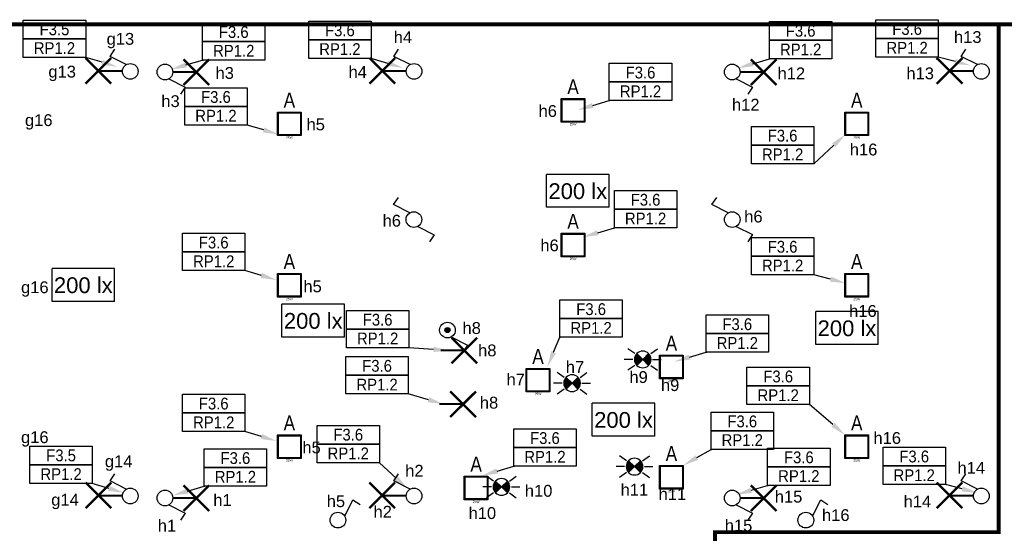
# Model space of a CAD drawing. Header units: millimetres. Extents: x 38270 to 48687, y 14738 to 20042.
# Tile 13 of 19: x 40669 to 41919, y 15617 to 16270. Entities that reach past the tile are written whole.
import ezdxf
from ezdxf import colors
from ezdxf.entities.mleader import LeaderData, LeaderLine
from ezdxf.enums import TextEntityAlignment as Align
from ezdxf.math import Vec2, Vec3

# ---------------------------------------------------------------- set-up
doc = ezdxf.new("R2010")
doc.units = ezdxf.units.MM
doc.linetypes.add('DASHED', pattern=[0.75, 0.5, -0.25])
for name, color, linetype in [('_IE_Adresy_Obwodów', 246, 'Continuous'), ('_IE_Czujki ruchu ośw', 170, 'Continuous'), ('_IE_Nateżenie oświetlenia AW', 94, 'Continuous'), ('_IE_Natężenia oświetlenia', 240, 'Continuous'), ('_IE_Oświetlenie podstawowe oprawy', 5, 'Continuous'), ('_IE_Strefy oddziaływania rozdzielnic elektrycznych', 240, 'Continuous'), ('_IE_Strefy sterowania ośw', 242, 'Continuous'), ('_IE_Strefy sterowania oświetleniem', 242, 'Continuous'), ('_IE_Łączniki_ośw_IP20', 5, 'Continuous'), ('_IE_Łączniki_ośw_IP44', 5, 'Continuous')]:
    doc.layers.add(name, color=color, linetype=linetype)
doc.layers.add('_IE_punkty oświetleniowe', color=170, linetype='Continuous', lineweight=40)
doc.styles.add('ARIAL', font='arial.ttf')
doc.styles.add('ML-LENA', font='ARIALN.TTF')
doc.styles.get("Standard").update_dxf_attribs({"font": 'ARIAL.TTF'})

# ---------------------------------------------------------------- blocks, each defined once
blk = doc.blocks.new('Natężenie oświetlenia')
at = {"layer": '_IE_Natężenia oświetlenia', "color": 7, "linetype": 'Continuous'}
for p in [(-39.7, -20.9), (39.7, 20.9)]:
    blk.add_line(p, (-39.7, 20.9), dxfattribs=at)
at = {"layer": '_IE_Natężenia oświetlenia', "color": 7}
for q in [(39.7, 20.9), (-39.7, -20.9)]:
    blk.add_line((39.7, -20.9), q, dxfattribs=at)
at = {"layer": '_IE_Nateżenie oświetlenia AW', "style": 'ARIAL', "flags": 12}
blk.add_attdef('LUX', text='', height=20, dxfattribs=at).set_placement((0, 0), align=Align.MIDDLE)
blk = doc.blocks.new('*U5022')
at = {"layer": '_IE_Łączniki_ośw_IP20', "color": 170, "ltscale": 3}
for p, q in [((1418, 1520.8), (1438.7, 1510.4)), ((1438.7, 1510.4), (1432.7, 1501.4))]:
    blk.add_line(p, q, dxfattribs=at)
blk.add_circle((1413.1, 1529.5), 9.98, dxfattribs=at)
at = {"layer": '_IE_Strefy sterowania ośw', "style": 'ARIAL', "flags": 12}
blk.add_attdef('STREFAOŚW', text='', height=17, dxfattribs=at).set_placement((1503.3, 1537.3), align=Align.MIDDLE)
blk = doc.blocks.new('*U5024')
at = {"layer": '_IE_Łączniki_ośw_IP20', "color": 170, "ltscale": 3}
for p, q in [((1387.4, 1548.6), (1393.4, 1557.6)), ((1408.1, 1538.2), (1387.4, 1548.6))]:
    blk.add_line(p, q, dxfattribs=at)
blk.add_circle((1413.1, 1529.5), 9.98, dxfattribs=at)
at = {"layer": '_IE_Strefy sterowania ośw', "style": 'ARIAL', "flags": 12}
blk.add_attdef('STREFAOŚW', text='', height=17, dxfattribs=at).set_placement((1503.3, 1537.3), align=Align.MIDDLE)
blk = doc.blocks.new('*U5026')
at = {"layer": '_IE_Łączniki_ośw_IP20', "color": 170, "ltscale": 3}
for p, q in [((1421.7, 1534.5), (1432.2, 1555.2)), ((1432.2, 1555.2), (1441.2, 1549.2))]:
    blk.add_line(p, q, dxfattribs=at)
blk.add_circle((1413.1, 1529.5), 9.98, dxfattribs=at)
at = {"layer": '_IE_Strefy sterowania ośw', "style": 'ARIAL', "flags": 12}
blk.add_attdef('STREFAOŚW', text='', height=17, dxfattribs=at).set_placement((1503.3, 1537.3), align=Align.MIDDLE)
blk = doc.blocks.new('*U5029')
at = {"layer": '_IE_Łączniki_ośw_IP20', "color": 170, "ltscale": 3}
for p, q in [((1387.4, 1548.7), (1393.4, 1557.7)), ((1408.1, 1538.3), (1387.4, 1548.7)), ((1418, 1520.8), (1438.7, 1510.4)), ((1438.7, 1510.4), (1432.7, 1501.4))]:
    blk.add_line(p, q, dxfattribs=at)
blk.add_circle((1413.1, 1529.5), 9.98, dxfattribs=at)
at = {"layer": '_IE_Strefy sterowania ośw', "style": 'ARIAL', "flags": 12}
blk.add_attdef('STREFAOŚW', text='', height=17, dxfattribs=at).set_placement((1503.3, 1537.3), align=Align.MIDDLE)
blk = doc.blocks.new('*U5031')
at = {"layer": '_IE_Łączniki_ośw_IP20', "color": 170, "ltscale": 3}
for p, q in [((1387.4, 1548.6), (1393.4, 1557.6)), ((1408.1, 1538.2), (1387.4, 1548.6)), ((1418.1, 1520.7), (1438.8, 1510.3)), ((1438.8, 1510.3), (1432.8, 1501.3))]:
    blk.add_line(p, q, dxfattribs=at)
blk.add_circle((1413.1, 1529.5), 9.98, dxfattribs=at)
at = {"layer": '_IE_Strefy sterowania ośw', "style": 'ARIAL', "flags": 12}
blk.add_attdef('STREFAOŚW', text='', height=17, dxfattribs=at).set_placement((1503.3, 1537.3), align=Align.MIDDLE)
blk = doc.blocks.new('*U5042')
at = {"layer": '_IE_punkty oświetleniowe', "ltscale": 2}
blk.add_line((0, 0), (29.9, 0), dxfattribs=at)
at = {"layer": '_IE_punkty oświetleniowe', "ltscale": 2, "const_width": 3}
for points in [[(16.3, -16.3), (-16.3, 16.3)], [(16.3, 16.3), (-16.3, -16.3)]]:
    blk.add_lwpolyline(points, dxfattribs=at)
blk = doc.blocks.new('*U5046')
at = {"layer": '_IE_Łączniki_ośw_IP44'}
h = blk.add_hatch(color=170, dxfattribs=at)
edge = h.paths.add_edge_path()
edge.add_arc((1413.1, 1529.5), 3.27, 270, 630)
at = {"layer": '_IE_Łączniki_ośw_IP20', "color": 170, "ltscale": 3}
for p, q in [((1418, 1520.8), (1438.7, 1510.4)), ((1438.7, 1510.4), (1432.7, 1501.4))]:
    blk.add_line(p, q, dxfattribs=at)
blk.add_circle((1413.1, 1529.5), 9.98, dxfattribs=at)
at = {"layer": '_IE_Łączniki_ośw_IP44', "color": 170}
blk.add_circle((1413.1, 1529.5), 3.27, dxfattribs=at)
at = {"layer": '_IE_Strefy sterowania ośw', "style": 'ARIAL', "flags": 12}
blk.add_attdef('STREFAOŚW', text='', height=17, dxfattribs=at).set_placement((1503.3, 1537.3), align=Align.MIDDLE)
blk = doc.blocks.new('Czujka ruchu sufitowa')
at = {"layer": '_IE_Czujki ruchu ośw'}
for points in [[(3278, 380.4), (3285.5, 373), (3278, 365.5, -0.414214)], [(3293, 380.4), (3285.5, 373), (3293, 365.5, 0.414214)]]:
    blk.add_hatch(color=170, dxfattribs=at).paths.add_polyline_path(points)
at = {"layer": '_IE_Czujki ruchu ośw', "color": 170}
for p, q in [((3275.3, 380.4), (3266.6, 386.7)), ((3285.5, 373), (3278, 380.4)), ((3285.5, 373), (3293, 380.4)), ((3295.7, 380.4), (3304.4, 386.7)), ((3272.9, 373), (3262.1, 373)), ((3275.3, 365.5), (3266.6, 359.2)), ((3278, 365.5), (3285.5, 373)), ((3293, 365.5), (3285.5, 373)), ((3295.7, 365.5), (3304.4, 359.2)), ((3298.1, 373), (3308.9, 373))]:
    blk.add_line(p, q, dxfattribs=at)
for start, end in [(90, 270), (270, 90)]:
    blk.add_arc((3285.5, 373), 10.6, start, end, dxfattribs=at)
blk = doc.blocks.new('F8R3B6Q8J0')
h = blk.add_hatch(color=0)
h.dxf.hatch_style = 1
h.paths.add_polyline_path([(-0.15, -0.15), (-0.15, 0.15), (0.15, 0.15), (0.15, -0.15)])
h.paths.add_polyline_path([(-0.14, -0.14), (-0.14, 0.14), (0.14, 0.14), (0.14, -0.14)], flags=16)
at = {"color": 0}
for p, q in [((-0.15, -0.15, 0.055), (-0.15, 0.15)), ((-0.15, 0.15), (0.15, 0.15, 0.055)), ((-0.14, -0.14), (-0.14, 0.14)), ((-0.14, 0.14), (0.14, 0.14)), ((0.14, 0.14), (0.14, -0.14)), ((0.15, 0.15, 0.055), (0.15, -0.15)), ((0.15, -0.15), (-0.15, -0.15, 0.055)), ((0.14, -0.14), (-0.14, -0.14))]:
    blk.add_line(p, q, dxfattribs=at)
at = {"color": 0, "style": 'ML-LENA'}
blk.add_attdef('SYMBOL', text='', height=0.19, dxfattribs=at).set_placement((0, 0.15, 244.664), align=Align.BOTTOM_CENTER)
blk.add_attdef('Atr3', text='', height=0.16, dxfattribs=at).set_placement((-0.175, 0, -3.372), align=Align.MIDDLE_RIGHT)
blk.add_attdef('Atr1', text='', height=0.16, dxfattribs=at).set_placement((0.174, 0, -3.399), align=Align.MIDDLE_LEFT)
for tag, height, p in [('Atr2', 0.16, (0, -0.197, -3.399)), ('MOC', 0.03, (0, -0.16))]:
    blk.add_attdef(tag, text='', height=height, dxfattribs=at).set_placement(p, align=Align.TOP_CENTER)
blk = doc.blocks.new('*U36573')
at = {"layer": '_IE_Adresy_Obwodów', "color": 7}
for points in [[(-792, 474), (0, 474), (0, 237), (-792, 237)], [(-792, 237), (0, 237), (0, 0), (-792, 0)]]:
    blk.add_lwpolyline(points, close=True, dxfattribs=at)
at = {"layer": '_IE_Adresy_Obwodów', "width": 0.9, "flags": 12}
for tag, p in [('ADRES', (-396, 356)), ('ROZDZ', (-396, 119))]:
    blk.add_attdef(tag, text='', height=150, dxfattribs=at).set_placement(p, align=Align.MIDDLE)
ml = blk.add_multileader_mtext('Standard')
ml.set_content(' ')
ml.set_leader_properties()
ml.build(insert=Vec2(0, 0))
ml.multileader.update_dxf_attribs({"arrow_head_size": 200})
ctx = ml.context
ctx.base_point, ctx.arrow_head_size, ctx.plane_origin = Vec3(-14, 0), 200, Vec3(553, 72)
ctx.text_align_type = 2
notes = []
notes.append((ctx, [(0, (1, 1, 0), (0, 0), (-1, 0), 8, [(0, [(402, -120), (0, 0)], 0, [])])]))
ctx.mtext.insert, ctx.mtext.alignment, ctx.mtext.flow_direction = Vec3(-10, 2), 3, 5
for ctx, leaders in notes:
    for number, flags, end, landing, length, lines in leaders:
        leader = LeaderData()
        leader.index, (leader.has_last_leader_line, leader.has_dogleg_vector, leader.attachment_direction) = number, flags
        leader.last_leader_point, leader.dogleg_vector, leader.dogleg_length = Vec3(end), Vec3(landing), length
        for number, points, colour, breaks in lines:
            line = LeaderLine()
            line.index, line.vertices, line.color, line.breaks = number, Vec3.list(points), colors.encode_raw_color(colour), breaks
            leader.lines.append(line)
        ctx.leaders.append(leader)
blk = doc.blocks.new('*U36623')
at = {"layer": '_IE_Adresy_Obwodów', "color": 7}
for points in [[(-792, 474), (0, 474), (0, 237), (-792, 237)], [(-792, 237), (0, 237), (0, 0), (-792, 0)]]:
    blk.add_lwpolyline(points, close=True, dxfattribs=at)
at = {"layer": '_IE_Adresy_Obwodów', "width": 0.9, "flags": 12}
for tag, p in [('ADRES', (-396, 356)), ('ROZDZ', (-396, 119))]:
    blk.add_attdef(tag, text='', height=150, dxfattribs=at).set_placement(p, align=Align.MIDDLE)
ml = blk.add_multileader_mtext('Standard')
ml.set_content(' ')
ml.set_leader_properties()
ml.build(insert=Vec2(0, 0))
ml.multileader.update_dxf_attribs({"arrow_head_size": 200})
ctx = ml.context
ctx.base_point, ctx.arrow_head_size, ctx.plane_origin = Vec3(-14, 0), 200, Vec3(553, 72)
ctx.text_align_type = 2
notes = []
notes.append((ctx, [(0, (1, 1, 0), (0, 0), (-1, 0), 8, [(0, [(402, -120), (0, 0)], 0, [])])]))
ctx.mtext.insert, ctx.mtext.alignment, ctx.mtext.flow_direction = Vec3(-10, 2), 3, 5
for ctx, leaders in notes:
    for number, flags, end, landing, length, lines in leaders:
        leader = LeaderData()
        leader.index, (leader.has_last_leader_line, leader.has_dogleg_vector, leader.attachment_direction) = number, flags
        leader.last_leader_point, leader.dogleg_vector, leader.dogleg_length = Vec3(end), Vec3(landing), length
        for number, points, colour, breaks in lines:
            line = LeaderLine()
            line.index, line.vertices, line.color, line.breaks = number, Vec3.list(points), colors.encode_raw_color(colour), breaks
            leader.lines.append(line)
        ctx.leaders.append(leader)
blk = doc.blocks.new('*U36626')
at = {"layer": '_IE_Adresy_Obwodów', "color": 7}
for points in [[(-792, 474), (0, 474), (0, 237), (-792, 237)], [(-792, 237), (0, 237), (0, 0), (-792, 0)]]:
    blk.add_lwpolyline(points, close=True, dxfattribs=at)
at = {"layer": '_IE_Adresy_Obwodów', "width": 0.9, "flags": 12}
for tag, p in [('ADRES', (-396, 356)), ('ROZDZ', (-396, 119))]:
    blk.add_attdef(tag, text='', height=150, dxfattribs=at).set_placement(p, align=Align.MIDDLE)
ml = blk.add_multileader_mtext('Standard')
ml.set_content(' ')
ml.set_leader_properties()
ml.build(insert=Vec2(0, 0))
ml.multileader.update_dxf_attribs({"arrow_head_size": 200})
ctx = ml.context
ctx.base_point, ctx.arrow_head_size, ctx.plane_origin = Vec3(-14, 0), 200, Vec3(553, 72)
ctx.text_align_type = 2
notes = []
notes.append((ctx, [(0, (1, 1, 0), (0, 0), (-1, 0), 8, [(0, [(357, -331), (0, 0)], 0, [])])]))
ctx.mtext.insert, ctx.mtext.alignment, ctx.mtext.flow_direction = Vec3(-10, 2), 3, 5
for ctx, leaders in notes:
    for number, flags, end, landing, length, lines in leaders:
        leader = LeaderData()
        leader.index, (leader.has_last_leader_line, leader.has_dogleg_vector, leader.attachment_direction) = number, flags
        leader.last_leader_point, leader.dogleg_vector, leader.dogleg_length = Vec3(end), Vec3(landing), length
        for number, points, colour, breaks in lines:
            line = LeaderLine()
            line.index, line.vertices, line.color, line.breaks = number, Vec3.list(points), colors.encode_raw_color(colour), breaks
            leader.lines.append(line)
        ctx.leaders.append(leader)
blk = doc.blocks.new('*U36624')
at = {"layer": '_IE_Adresy_Obwodów', "color": 7}
for points in [[(-792, 474), (0, 474), (0, 237), (-792, 237)], [(-792, 237), (0, 237), (0, 0), (-792, 0)]]:
    blk.add_lwpolyline(points, close=True, dxfattribs=at)
at = {"layer": '_IE_Adresy_Obwodów', "width": 0.9, "flags": 12}
for tag, p in [('ADRES', (-396, 356)), ('ROZDZ', (-396, 119))]:
    blk.add_attdef(tag, text='', height=150, dxfattribs=at).set_placement(p, align=Align.MIDDLE)
ml = blk.add_multileader_mtext('Standard')
ml.set_content(' ')
ml.set_leader_properties()
ml.build(insert=Vec2(0, 0))
ml.multileader.update_dxf_attribs({"arrow_head_size": 200})
ctx = ml.context
ctx.base_point, ctx.arrow_head_size, ctx.plane_origin = Vec3(-784, 0), 200, Vec3(-1346, 72)
notes = []
notes.append((ctx, [(0, (1, 1, 0), (-792, 0), (1, 0), 8, [(0, [(-1194, -120), (-792, 0)], 0, [])])]))
ctx.mtext.insert, ctx.mtext.flow_direction = Vec3(-782, 2), 5
for ctx, leaders in notes:
    for number, flags, end, landing, length, lines in leaders:
        leader = LeaderData()
        leader.index, (leader.has_last_leader_line, leader.has_dogleg_vector, leader.attachment_direction) = number, flags
        leader.last_leader_point, leader.dogleg_vector, leader.dogleg_length = Vec3(end), Vec3(landing), length
        for number, points, colour, breaks in lines:
            line = LeaderLine()
            line.index, line.vertices, line.color, line.breaks = number, Vec3.list(points), colors.encode_raw_color(colour), breaks
            leader.lines.append(line)
        ctx.leaders.append(leader)
blk = doc.blocks.new('*U42525')
at = {"layer": '_IE_Adresy_Obwodów', "color": 7}
for points in [[(-792, 474), (0, 474), (0, 237), (-792, 237)], [(-792, 237), (0, 237), (0, 0), (-792, 0)]]:
    blk.add_lwpolyline(points, close=True, dxfattribs=at)
at = {"layer": '_IE_Adresy_Obwodów', "width": 0.9, "flags": 12}
for tag, p in [('ADRES', (-396, 356)), ('ROZDZ', (-396, 119))]:
    blk.add_attdef(tag, text='', height=150, dxfattribs=at).set_placement(p, align=Align.MIDDLE)
ml = blk.add_multileader_mtext('Standard')
ml.set_content(' ')
ml.set_leader_properties()
ml.build(insert=Vec2(0, 0))
ml.multileader.update_dxf_attribs({"arrow_head_size": 200})
ctx = ml.context
ctx.base_point, ctx.arrow_head_size, ctx.plane_origin = Vec3(-784, 0), 200, Vec3(-1346, 72)
notes = []
notes.append((ctx, [(0, (1, 1, 0), (-792, 0), (1, 0), 8, [(0, [(-1145, -204), (-792, 0)], 0, [])])]))
ctx.mtext.insert, ctx.mtext.flow_direction = Vec3(-782, 2), 5
for ctx, leaders in notes:
    for number, flags, end, landing, length, lines in leaders:
        leader = LeaderData()
        leader.index, (leader.has_last_leader_line, leader.has_dogleg_vector, leader.attachment_direction) = number, flags
        leader.last_leader_point, leader.dogleg_vector, leader.dogleg_length = Vec3(end), Vec3(landing), length
        for number, points, colour, breaks in lines:
            line = LeaderLine()
            line.index, line.vertices, line.color, line.breaks = number, Vec3.list(points), colors.encode_raw_color(colour), breaks
            leader.lines.append(line)
        ctx.leaders.append(leader)
blk = doc.blocks.new('*U36632')
at = {"layer": '_IE_Adresy_Obwodów', "color": 7}
for points in [[(-792, 474), (0, 474), (0, 237), (-792, 237)], [(-792, 237), (0, 237), (0, 0), (-792, 0)]]:
    blk.add_lwpolyline(points, close=True, dxfattribs=at)
at = {"layer": '_IE_Adresy_Obwodów', "width": 0.9, "flags": 12}
for tag, p in [('ADRES', (-396, 356)), ('ROZDZ', (-396, 119))]:
    blk.add_attdef(tag, text='', height=150, dxfattribs=at).set_placement(p, align=Align.MIDDLE)
ml = blk.add_multileader_mtext('Standard')
ml.set_content(' ')
ml.set_leader_properties()
ml.build(insert=Vec2(0, 0))
ml.multileader.update_dxf_attribs({"arrow_head_size": 200})
ctx = ml.context
ctx.base_point, ctx.arrow_head_size, ctx.plane_origin = Vec3(-784, 0), 200, Vec3(-1346, 72)
notes = []
notes.append((ctx, [(0, (1, 1, 0), (-792, 0), (1, 0), 8, [(0, [(-950, -375), (-792, 0)], 0, [])])]))
ctx.mtext.insert, ctx.mtext.flow_direction = Vec3(-782, 2), 5
for ctx, leaders in notes:
    for number, flags, end, landing, length, lines in leaders:
        leader = LeaderData()
        leader.index, (leader.has_last_leader_line, leader.has_dogleg_vector, leader.attachment_direction) = number, flags
        leader.last_leader_point, leader.dogleg_vector, leader.dogleg_length = Vec3(end), Vec3(landing), length
        for number, points, colour, breaks in lines:
            line = LeaderLine()
            line.index, line.vertices, line.color, line.breaks = number, Vec3.list(points), colors.encode_raw_color(colour), breaks
            leader.lines.append(line)
        ctx.leaders.append(leader)
blk = doc.blocks.new('*U36630')
at = {"layer": '_IE_Adresy_Obwodów', "color": 7}
for points in [[(-792, 474), (0, 474), (0, 237), (-792, 237)], [(-792, 237), (0, 237), (0, 0), (-792, 0)]]:
    blk.add_lwpolyline(points, close=True, dxfattribs=at)
at = {"layer": '_IE_Adresy_Obwodów', "width": 0.9, "flags": 12}
for tag, p in [('ADRES', (-396, 356)), ('ROZDZ', (-396, 119))]:
    blk.add_attdef(tag, text='', height=150, dxfattribs=at).set_placement(p, align=Align.MIDDLE)
ml = blk.add_multileader_mtext('Standard')
ml.set_content(' ')
ml.set_leader_properties()
ml.build(insert=Vec2(0, 0))
ml.multileader.update_dxf_attribs({"arrow_head_size": 200})
ctx = ml.context
ctx.base_point, ctx.arrow_head_size, ctx.plane_origin = Vec3(-14, 0), 200, Vec3(553, 72)
ctx.text_align_type = 2
notes = []
notes.append((ctx, [(0, (1, 1, 0), (0, 0), (-1, 0), 8, [(0, [(514, -35), (0, 0)], 0, [])])]))
ctx.mtext.insert, ctx.mtext.alignment, ctx.mtext.flow_direction = Vec3(-10, 2), 3, 5
for ctx, leaders in notes:
    for number, flags, end, landing, length, lines in leaders:
        leader = LeaderData()
        leader.index, (leader.has_last_leader_line, leader.has_dogleg_vector, leader.attachment_direction) = number, flags
        leader.last_leader_point, leader.dogleg_vector, leader.dogleg_length = Vec3(end), Vec3(landing), length
        for number, points, colour, breaks in lines:
            line = LeaderLine()
            line.index, line.vertices, line.color, line.breaks = number, Vec3.list(points), colors.encode_raw_color(colour), breaks
            leader.lines.append(line)
        ctx.leaders.append(leader)
blk = doc.blocks.new('*U42527')
at = {"layer": '_IE_Adresy_Obwodów', "color": 7}
for points in [[(-792, 474), (0, 474), (0, 237), (-792, 237)], [(-792, 237), (0, 237), (0, 0), (-792, 0)]]:
    blk.add_lwpolyline(points, close=True, dxfattribs=at)
at = {"layer": '_IE_Adresy_Obwodów', "width": 0.9, "flags": 12}
for tag, p in [('ADRES', (-396, 356)), ('ROZDZ', (-396, 119))]:
    blk.add_attdef(tag, text='', height=150, dxfattribs=at).set_placement(p, align=Align.MIDDLE)
ml = blk.add_multileader_mtext('Standard')
ml.set_content(' ')
ml.set_leader_properties()
ml.build(insert=Vec2(0, 0))
ml.multileader.update_dxf_attribs({"arrow_head_size": 200})
ctx = ml.context
ctx.base_point, ctx.arrow_head_size, ctx.plane_origin = Vec3(-14, 0), 200, Vec3(553, 72)
ctx.text_align_type = 2
notes = []
notes.append((ctx, [(0, (1, 1, 0), (0, 0), (-1, 0), 8, [(0, [(448, -131), (0, 0)], 0, [])])]))
ctx.mtext.insert, ctx.mtext.alignment, ctx.mtext.flow_direction = Vec3(-10, 2), 3, 5
for ctx, leaders in notes:
    for number, flags, end, landing, length, lines in leaders:
        leader = LeaderData()
        leader.index, (leader.has_last_leader_line, leader.has_dogleg_vector, leader.attachment_direction) = number, flags
        leader.last_leader_point, leader.dogleg_vector, leader.dogleg_length = Vec3(end), Vec3(landing), length
        for number, points, colour, breaks in lines:
            line = LeaderLine()
            line.index, line.vertices, line.color, line.breaks = number, Vec3.list(points), colors.encode_raw_color(colour), breaks
            leader.lines.append(line)
        ctx.leaders.append(leader)
blk = doc.blocks.new('*U36634')
at = {"layer": '_IE_Adresy_Obwodów', "color": 7}
for points in [[(-792, 474), (0, 474), (0, 237), (-792, 237)], [(-792, 237), (0, 237), (0, 0), (-792, 0)]]:
    blk.add_lwpolyline(points, close=True, dxfattribs=at)
at = {"layer": '_IE_Adresy_Obwodów', "width": 0.9, "flags": 12}
for tag, p in [('ADRES', (-396, 356)), ('ROZDZ', (-396, 119))]:
    blk.add_attdef(tag, text='', height=150, dxfattribs=at).set_placement(p, align=Align.MIDDLE)
ml = blk.add_multileader_mtext('Standard')
ml.set_content(' ')
ml.set_leader_properties()
ml.build(insert=Vec2(0, 0))
ml.multileader.update_dxf_attribs({"arrow_head_size": 200})
ctx = ml.context
ctx.base_point, ctx.arrow_head_size, ctx.plane_origin = Vec3(-14, 0), 200, Vec3(553, 72)
ctx.text_align_type = 2
notes = []
notes.append((ctx, [(0, (1, 1, 0), (0, 0), (-1, 0), 8, [(0, [(451, -386), (0, 0)], 0, [])])]))
ctx.mtext.insert, ctx.mtext.alignment, ctx.mtext.flow_direction = Vec3(-10, 2), 3, 5
for ctx, leaders in notes:
    for number, flags, end, landing, length, lines in leaders:
        leader = LeaderData()
        leader.index, (leader.has_last_leader_line, leader.has_dogleg_vector, leader.attachment_direction) = number, flags
        leader.last_leader_point, leader.dogleg_vector, leader.dogleg_length = Vec3(end), Vec3(landing), length
        for number, points, colour, breaks in lines:
            line = LeaderLine()
            line.index, line.vertices, line.color, line.breaks = number, Vec3.list(points), colors.encode_raw_color(colour), breaks
            leader.lines.append(line)
        ctx.leaders.append(leader)
blk = doc.blocks.new('*U36628')
at = {"layer": '_IE_Adresy_Obwodów', "color": 7}
for points in [[(-792, 474), (0, 474), (0, 237), (-792, 237)], [(-792, 237), (0, 237), (0, 0), (-792, 0)]]:
    blk.add_lwpolyline(points, close=True, dxfattribs=at)
at = {"layer": '_IE_Adresy_Obwodów', "width": 0.9, "flags": 12}
for tag, p in [('ADRES', (-396, 356)), ('ROZDZ', (-396, 119))]:
    blk.add_attdef(tag, text='', height=150, dxfattribs=at).set_placement(p, align=Align.MIDDLE)
ml = blk.add_multileader_mtext('Standard')
ml.set_content(' ')
ml.set_leader_properties()
ml.build(insert=Vec2(0, 0))
ml.multileader.update_dxf_attribs({"arrow_head_size": 200})
ctx = ml.context
ctx.base_point, ctx.arrow_head_size, ctx.plane_origin = Vec3(-14, 0), 200, Vec3(553, 72)
ctx.text_align_type = 2
notes = []
notes.append((ctx, [(0, (1, 1, 0), (0, 0), (-1, 0), 8, [(0, [(407, -106), (0, 0)], 0, [])])]))
ctx.mtext.insert, ctx.mtext.alignment, ctx.mtext.flow_direction = Vec3(-10, 2), 3, 5
for ctx, leaders in notes:
    for number, flags, end, landing, length, lines in leaders:
        leader = LeaderData()
        leader.index, (leader.has_last_leader_line, leader.has_dogleg_vector, leader.attachment_direction) = number, flags
        leader.last_leader_point, leader.dogleg_vector, leader.dogleg_length = Vec3(end), Vec3(landing), length
        for number, points, colour, breaks in lines:
            line = LeaderLine()
            line.index, line.vertices, line.color, line.breaks = number, Vec3.list(points), colors.encode_raw_color(colour), breaks
            leader.lines.append(line)
        ctx.leaders.append(leader)
blk = doc.blocks.new('*U36636')
at = {"layer": '_IE_Adresy_Obwodów', "color": 7}
for points in [[(-792, 474), (0, 474), (0, 237), (-792, 237)], [(-792, 237), (0, 237), (0, 0), (-792, 0)]]:
    blk.add_lwpolyline(points, close=True, dxfattribs=at)
at = {"layer": '_IE_Adresy_Obwodów', "width": 0.9, "flags": 12}
for tag, p in [('ADRES', (-396, 356)), ('ROZDZ', (-396, 119))]:
    blk.add_attdef(tag, text='', height=150, dxfattribs=at).set_placement(p, align=Align.MIDDLE)
ml = blk.add_multileader_mtext('Standard')
ml.set_content(' ')
ml.set_leader_properties()
ml.build(insert=Vec2(0, 0))
ml.multileader.update_dxf_attribs({"arrow_head_size": 200})
ctx = ml.context
ctx.base_point, ctx.arrow_head_size, ctx.plane_origin = Vec3(-14, 0), 200, Vec3(553, 72)
ctx.text_align_type = 2
notes = []
notes.append((ctx, [(0, (1, 1, 0), (0, 0), (-1, 0), 8, [(0, [(401, 371), (0, 0)], 0, [])])]))
ctx.mtext.insert, ctx.mtext.alignment, ctx.mtext.flow_direction = Vec3(-10, 2), 3, 5
for ctx, leaders in notes:
    for number, flags, end, landing, length, lines in leaders:
        leader = LeaderData()
        leader.index, (leader.has_last_leader_line, leader.has_dogleg_vector, leader.attachment_direction) = number, flags
        leader.last_leader_point, leader.dogleg_vector, leader.dogleg_length = Vec3(end), Vec3(landing), length
        for number, points, colour, breaks in lines:
            line = LeaderLine()
            line.index, line.vertices, line.color, line.breaks = number, Vec3.list(points), colors.encode_raw_color(colour), breaks
            leader.lines.append(line)
        ctx.leaders.append(leader)

msp = doc.modelspace()

# ---------------------------------------------------------------- linework, layer by layer
at = {"layer": '_IE_Strefy oddziaływania rozdzielnic elektrycznych', "linetype": 'DASHED', "ltscale": 10, "const_width": 5}
msp.add_lwpolyline([(38272.3, 16263.8), (44122.3, 16263.8), (44122.3, 14740.8), (38272.3, 14740.8)], close=True, dxfattribs=at)
at = {"layer": '_IE_Strefy oddziaływania rozdzielnic elektrycznych', "linetype": 'DASHED', "ltscale": 10}
msp.add_lwpolyline([(41911.3, 14740.8, 5, 5, 0), (41911.3, 15403.8, 5, 5, 0), (41551.3, 15403.8, 5, 5, 0), (41551.3, 15618.8, 5, 5, 0), (41911.3, 15618.8, 5, 5, 0), (41911.3, 16263.8, 5, 5, 0)], format="xyseb", dxfattribs=at)

# ---------------------------------------------------------------- block references
at = {"layer": '_IE_Adresy_Obwodów', "xscale": 0.1, "yscale": 0.1, "zscale": 0.1}
for name, p, values in [('*U36573', (40752.8, 16221.7), {'ADRES': 'F3.5', 'ROZDZ': 'RP1.2'}), ('*U36628', (41834.8, 16222.1), {'ADRES': 'F3.6', 'ROZDZ': 'RP1.2'}), ('*U36624', (40980.3, 16218.3), {'ADRES': 'F3.6', 'ROZDZ': 'RP1.2'}), ('*U36623', (41115, 16220.4), {'ADRES': 'F3.6', 'ROZDZ': 'RP1.2'}), ('*U36624', (41699.7, 16219.9), {'ADRES': 'F3.6', 'ROZDZ': 'RP1.2'}), ('*U36624', (41496.5, 16166.8), {'ADRES': 'F3.6', 'ROZDZ': 'RP1.2'}), ('*U36623', (40957.7, 16135.8), {'ADRES': 'F3.6', 'ROZDZ': 'RP1.2'}), ('*U36636', (41676.8, 16086.7), {'ADRES': 'F3.6', 'ROZDZ': 'RP1.2'}), ('*U36624', (41502.9, 16005.3), {'ADRES': 'F3.6', 'ROZDZ': 'RP1.2'}), ('*U36623', (40954.9, 15951), {'ADRES': 'F3.6', 'ROZDZ': 'RP1.2'}), ('*U36628', (41676.8, 15945.6), {'ADRES': 'F3.6', 'ROZDZ': 'RP1.2'}), ('*U36632', (41433.8, 15866.4), {'ADRES': 'F3.6', 'ROZDZ': 'RP1.2'}), ('*U36630', (41162.9, 15853), {'ADRES': 'F3.6', 'ROZDZ': 'RP1.2'}), ('*U36624', (41619.3, 15847.3), {'ADRES': 'F3.6', 'ROZDZ': 'RP1.2'}), ('*U42527', (41162.2, 15794.4), {'ADRES': 'F3.6', 'ROZDZ': 'RP1.2'}), ('*U36634', (41671.2, 15780.9), {'ADRES': 'F3.6', 'ROZDZ': 'RP1.2'}), ('*U36623', (40954.9, 15746.5), {'ADRES': 'F3.6', 'ROZDZ': 'RP1.2'}), ('*U42525', (41625.6, 15723.9), {'ADRES': 'F3.6', 'ROZDZ': 'RP1.2'}), ('*U36626', (41125.6, 15707), {'ADRES': 'F3.6', 'ROZDZ': 'RP1.2'}), ('*U36624', (41375.2, 15702.7), {'ADRES': 'F3.6', 'ROZDZ': 'RP1.2'}), ('*U36573', (40761.2, 15680.7), {'ADRES': 'F3.5', 'ROZDZ': 'RP1.2'}), ('*U36624', (40982.4, 15677.3), {'ADRES': 'F3.6', 'ROZDZ': 'RP1.2'}), ('*U36624', (41697.4, 15678.2), {'ADRES': 'F3.6', 'ROZDZ': 'RP1.2'}), ('*U36628', (41843.8, 15679.3), {'ADRES': 'F3.6', 'ROZDZ': 'RP1.2'})]:
    msp.add_blockref(name, p, dxfattribs=at).add_auto_attribs(values)
at = {"layer": '_IE_Czujki ruchu ośw'}
for p in [(38174.2, 15465.1), (38084.5, 15435), (38163.8, 15329), (37994.9, 15303.2)]:
    msp.add_blockref('Czujka ruchu sufitowa', p, dxfattribs=at)
at = {"layer": '_IE_Natężenia oświetlenia'}
ref = msp.add_blockref('Natężenie oświetlenia', (41377.3, 16052.2), dxfattribs=at)
ref.add_attrib('LUX', '200 lx', dxfattribs={"height": 20, "style": 'ARIAL'}).set_placement((41377.3, 16052.2), align=Align.MIDDLE)
ref = msp.add_blockref('Natężenie oświetlenia', (40749.8, 15932.8), dxfattribs=at)
ref.add_attrib('LUX', '200 lx', dxfattribs={"height": 20, "style": 'ARIAL'}).set_placement((40749.8, 15932.8), align=Align.MIDDLE)
ref = msp.add_blockref('Natężenie oświetlenia', (41041.6, 15887.5), dxfattribs=at)
ref.add_attrib('LUX', '200 lx', dxfattribs={"height": 20, "style": 'ARIAL'}).set_placement((41041.6, 15887.5), align=Align.MIDDLE)
ref = msp.add_blockref('Natężenie oświetlenia', (41718.9, 15878.1), dxfattribs=at)
ref.add_attrib('LUX', '200 lx', dxfattribs={"height": 20, "style": 'ARIAL'}).set_placement((41718.9, 15878.1), align=Align.MIDDLE)
ref = msp.add_blockref('Natężenie oświetlenia', (41435.3, 15761.7), dxfattribs=at)
ref.add_attrib('LUX', '200 lx', dxfattribs={"height": 20, "style": 'ARIAL'}).set_placement((41435.3, 15761.7), align=Align.MIDDLE)
at = {"layer": '_IE_Oświetlenie podstawowe oprawy', "xscale": 100, "yscale": 100, "zscale": 100}
for p in [(41371.3, 16154.3, 250), (41011.3, 16137.3, 250), (41731.3, 16137.3, 250), (41371.3, 15983.3, 250), (41011.3, 15932.3, 250), (41731.3, 15932.3, 250), (41496.1, 15828.6, 250), (41326.8, 15811.8, 250), (41011.3, 15727.3, 250), (41731.3, 15727.3, 250), (41496.1, 15688.5, 250), (41248.3, 15675, 250)]:
    msp.add_blockref('F8R3B6Q8J0', p, dxfattribs=at).add_auto_attribs({'SYMBOL': 'A', 'MOC': '25W'})
at = {"layer": '_IE_punkty oświetleniowe'}
for p in [(40769, 16204.6), (41129.1, 16204.6), (41849, 16204.6), (40769, 15665.5), (41129.1, 15665.5), (41849, 15665.5)]:
    msp.add_blockref('*U5042', p, dxfattribs=at)
at = {"layer": '_IE_punkty oświetleniowe', "rotation": 180}
for p in [(40893.2, 16203), (41613.1, 16203), (41233.2, 15849.5), (41231.8, 15781.3), (40893.2, 15662), (41613.1, 15662)]:
    msp.add_blockref('*U5042', p, dxfattribs=at)
at = {"layer": '_IE_Łączniki_ośw_IP20'}
for name, p in [('*U5024', (39396.3, 14674.4)), ('*U5024', (39756.4, 14674.4)), ('*U5024', (40476.3, 14674.4)), ('*U5022', (39440.3, 14673.6)), ('*U5022', (40160.2, 14673.6)), ('*U5031', (39756.2, 14486.2)), ('*U5029', (40160.2, 14486.2)), ('*U5024', (39396.3, 14135.2)), ('*U5024', (39756.4, 14135.2)), ('*U5024', (40476.3, 14135.2)), ('*U5022', (39440.3, 14132.7)), ('*U5022', (40160.2, 14132.7)), ('*U5026', (39659.8, 14104.6)), ('*U5026', (40253.6, 14104.6))]:
    msp.add_blockref(name, p, dxfattribs=at)
at = {"layer": '_IE_Łączniki_ośw_IP44'}
msp.add_blockref('*U5046', (39798.8, 14345.9), dxfattribs=at)

# ---------------------------------------------------------------- texts
at = {"layer": '_IE_Strefy sterowania oświetleniem', "char_height": 15, "attachment_point": 1, "style": 'ARIAL'}
for s, insert in [('h4', (41143.7, 16254.8)), ('h13', (41854.7, 16255)), ('g13', (40779.4, 16252.7)), ('g13', (40705.5, 16211.1)), ('h3', (40917.6, 16209.4)), ('h4', (41086.4, 16210.7)), ('h12', (41630.8, 16208.9)), ('h13', (41794.3, 16208.9)), ('h3', (40848.8, 16173.6)), ('h12', (41573, 16169.1)), ('h6', (41327.5, 16161.1)), ('g16', (40675.8, 16149.5)), ('h5', (41033.1, 16144.1)), ('h16', (41722.5, 16112.2)), ('h6', (41129.6, 16021.8)), ('h6', (41588.5, 16027.1)), ('h6', (41329.8, 15990.5)), ('g16', (40670.8, 15937.3)), ('h5', (41029.1, 15938.4)), ('h16', (41721.6, 15907.2)), ('h8', (41231, 15885.5)), ('h8', (41250.8, 15857.1)), ('h7', (41362.1, 15836)), ('h7', (41286.9, 15820.2)), ('h9', (41442.8, 15823.2)), ('h9', (41482.8, 15813)), ('h8', (41253, 15790.7)), ('g16', (40670.8, 15746.9)), ('h16', (41752.5, 15745.9)), ('h5', (41027.8, 15733.9)), ('g14', (40777.2, 15716.3)), ('h14', (41859.1, 15708)), ('h2', (41158.3, 15704.3)), ('h11', (41431.6, 15680.2)), ('h1', (40914.8, 15667.1)), ('h10', (41310.1, 15678.8)), ('h11', (41479.8, 15674.7)), ('h15', (41627.3, 15671.4)), ('g14', (40709.1, 15667.5)), ('h5', (41058.7, 15665.6)), ('h14', (41790.8, 15665.2)), ('h2', (41118.1, 15652.2)), ('h10', (41238.7, 15650.5)), ('h16', (41687.2, 15648)), ('h1', (40844.3, 15634.6)), ('h15', (41563.8, 15634.8))]:
    msp.add_mtext_dynamic_manual_height_columns(s, width=145.025, gutter_width=12.5, heights=[0], dxfattribs=dict(at, insert=insert))

doc.saveas('drawing.dxf')
